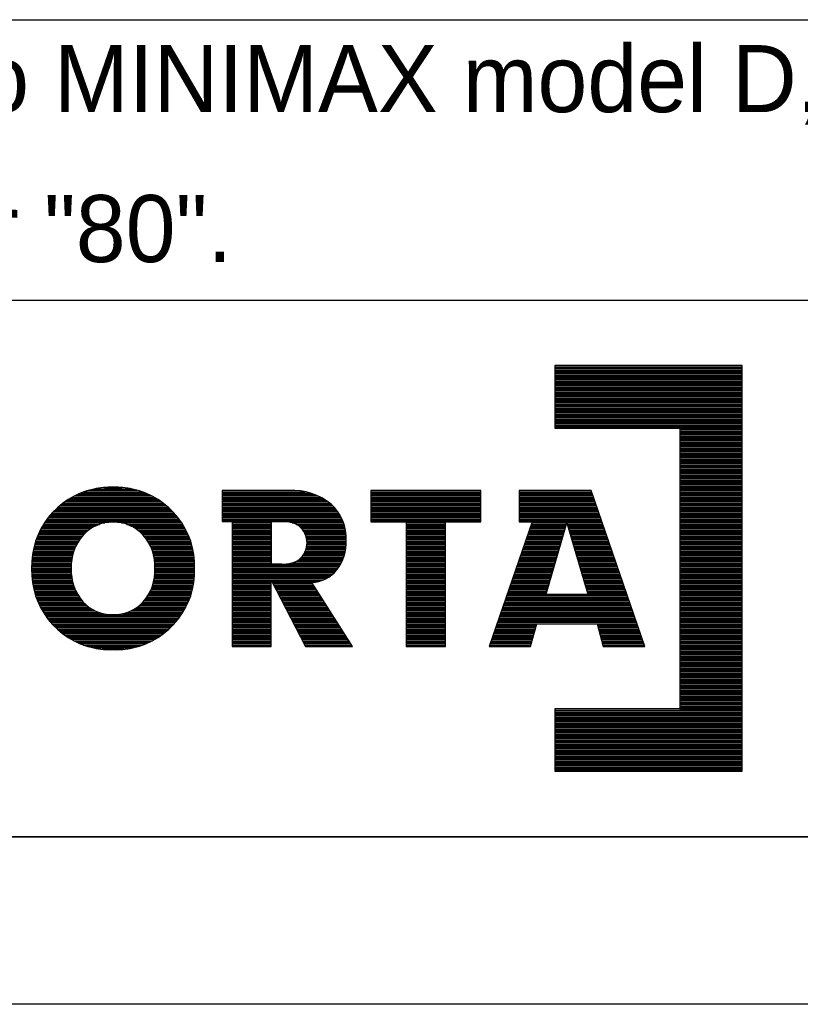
# Model space of a CAD drawing. Header units: millimetres. Extents: x -10980 to 5840, y 5 to 4205.
# Tile 18 of 32: x -20 to 3, y 5 to 34. Entities that reach past the tile are written whole.
import ezdxf

# ---------------------------------------------------------------- set-up
doc = ezdxf.new("R2010")
doc.units = ezdxf.units.MM
doc.layers.add('1', color=250, linetype='Continuous')
doc.layers.add('256', color=250, linetype='Continuous')
doc.styles.add('Montserrat', font='Montserrat')

msp = doc.modelspace()

# ---------------------------------------------------------------- linework, layer by layer
at = {"layer": '1', "linetype": 'Continuous', "lineweight": -3}
for p, q in [((-31, 34.369), (95, 34.369)), ((-31, 26), (5, 26)), ((-31, 26), (95, 26)), ((-4.043, 24.05), (-4.043, 22.189)), ((1.542, 24.05), (-4.043, 24.05)), ((-4.043, 24.05), (-4.043, 22.189)), ((1.542, 24.05), (-4.043, 24.05)), ((-4.043, 24.014), (1.542, 24.014)), ((-4.043, 23.972), (1.542, 23.972)), ((-4.043, 23.929), (1.542, 23.929)), ((-4.043, 23.887), (1.542, 23.887)), ((-4.043, 23.845), (1.542, 23.845)), ((-4.043, 23.802), (1.542, 23.802)), ((1.542, 11.95), (1.542, 24.05)), ((1.542, 11.95), (1.542, 24.05)), ((-4.043, 23.76), (1.542, 23.76)), ((-4.043, 23.718), (1.542, 23.718)), ((-4.043, 23.675), (1.542, 23.675)), ((-4.043, 23.633), (1.542, 23.633)), ((-4.043, 23.591), (1.542, 23.591)), ((-4.043, 23.548), (1.542, 23.548)), ((-4.043, 23.506), (1.542, 23.506)), ((-4.043, 23.464), (1.542, 23.464)), ((-4.043, 23.421), (1.542, 23.421)), ((-4.043, 23.379), (1.542, 23.379)), ((-4.043, 23.337), (1.542, 23.337)), ((-4.043, 23.294), (1.542, 23.294)), ((-4.043, 23.252), (1.542, 23.252)), ((-4.043, 23.21), (1.542, 23.21)), ((-4.043, 23.167), (1.542, 23.167)), ((-4.043, 23.125), (1.542, 23.125)), ((-4.043, 23.083), (1.542, 23.083)), ((-4.043, 23.04), (1.542, 23.04)), ((-4.043, 22.998), (1.542, 22.998)), ((-4.043, 22.956), (1.542, 22.956)), ((-4.043, 22.913), (1.542, 22.913)), ((-4.043, 22.871), (1.542, 22.871)), ((-4.043, 22.829), (1.542, 22.829)), ((-4.043, 22.786), (1.542, 22.786)), ((-4.043, 22.744), (1.542, 22.744)), ((-4.043, 22.702), (1.542, 22.702)), ((-4.043, 22.66), (1.542, 22.66)), ((-4.043, 22.617), (1.542, 22.617)), ((-4.043, 22.575), (1.542, 22.575)), ((-4.043, 22.533), (1.542, 22.533)), ((-4.043, 22.49), (1.542, 22.49)), ((-4.043, 22.448), (1.542, 22.448)), ((-4.043, 22.406), (1.542, 22.406)), ((-4.043, 22.363), (1.542, 22.363)), ((-4.043, 22.321), (1.542, 22.321)), ((-4.043, 22.279), (1.542, 22.279)), ((-4.043, 22.236), (1.542, 22.236)), ((-4.043, 22.194), (1.542, 22.194)), ((-4.043, 22.189), (-0.32, 22.189)), ((-4.043, 22.189), (-0.32, 22.189)), ((-0.32, 22.189), (-0.32, 13.812)), ((-0.32, 22.189), (-0.32, 13.812)), ((-0.32, 22.152), (1.542, 22.152)), ((-0.32, 22.109), (1.542, 22.109)), ((-0.32, 22.067), (1.542, 22.067)), ((-0.32, 22.025), (1.542, 22.025)), ((-0.32, 21.982), (1.542, 21.982)), ((-0.32, 21.94), (1.542, 21.94)), ((-0.32, 21.898), (1.542, 21.898)), ((-0.32, 21.855), (1.542, 21.855)), ((-0.32, 21.813), (1.542, 21.813)), ((-0.32, 21.771), (1.542, 21.771)), ((-0.32, 21.728), (1.542, 21.728)), ((-0.32, 21.686), (1.542, 21.686)), ((-0.32, 21.644), (1.542, 21.644)), ((-0.32, 21.601), (1.542, 21.601)), ((-0.32, 21.559), (1.542, 21.559)), ((-0.32, 21.517), (1.542, 21.517)), ((-0.32, 21.474), (1.542, 21.474)), ((-0.32, 21.432), (1.542, 21.432)), ((-0.32, 21.39), (1.542, 21.39)), ((-0.32, 21.347), (1.542, 21.347)), ((-0.32, 21.305), (1.542, 21.305)), ((-0.32, 21.263), (1.542, 21.263)), ((-0.32, 21.22), (1.542, 21.22)), ((-0.32, 21.178), (1.542, 21.178)), ((-0.32, 21.136), (1.542, 21.136)), ((-0.32, 21.093), (1.542, 21.093)), ((-0.32, 21.051), (1.542, 21.051)), ((-0.32, 21.009), (1.542, 21.009)), ((-0.32, 20.966), (1.542, 20.966)), ((-0.32, 20.924), (1.542, 20.924)), ((-0.32, 20.882), (1.542, 20.882)), ((-0.32, 20.839), (1.542, 20.839)), ((-0.32, 20.797), (1.542, 20.797)), ((-0.32, 20.755), (1.542, 20.755)), ((-0.32, 20.712), (1.542, 20.712)), ((-0.32, 20.67), (1.542, 20.67)), ((-0.32, 20.628), (1.542, 20.628)), ((-0.32, 20.585), (1.542, 20.585)), ((-18.075, 20.289), (-16.351, 20.289)), ((-17.942, 20.331), (-16.483, 20.331)), ((-17.77, 20.374), (-16.655, 20.374)), ((-17.469, 20.416), (-16.956, 20.416)), ((-13.967, 20.326), (-13.967, 19.396)), ((-11.963, 20.326), (-13.967, 20.326)), ((-11.963, 20.326), (-13.967, 20.326)), ((-13.967, 20.326), (-13.967, 19.396)), ((-13.967, 20.289), (-11.484, 20.289)), ((-6.256, 20.326), (-9.533, 20.326)), ((-6.256, 20.326), (-9.533, 20.326)), ((-9.533, 20.326), (-9.533, 19.395)), ((-9.533, 20.326), (-9.533, 19.395)), ((-9.533, 20.289), (-6.256, 20.289)), ((-6.256, 19.395), (-6.256, 20.326)), ((-6.256, 19.395), (-6.256, 20.326)), ((-5.108, 20.326), (-5.108, 19.395)), ((-2.96, 20.326), (-5.108, 20.326)), ((-2.96, 20.326), (-5.108, 20.326)), ((-5.108, 20.326), (-5.108, 19.395)), ((-5.108, 20.289), (-2.948, 20.289)), ((-1.364, 15.672), (-2.96, 20.326)), ((-1.364, 15.672), (-2.96, 20.326)), ((-0.32, 20.543), (1.542, 20.543)), ((-0.32, 20.501), (1.542, 20.501)), ((-0.32, 20.458), (1.542, 20.458)), ((-0.32, 20.416), (1.542, 20.416)), ((-0.32, 20.374), (1.542, 20.374)), ((-0.32, 20.331), (1.542, 20.331)), ((-0.32, 20.289), (1.542, 20.289)), ((-18.649, 19.993), (-15.777, 19.993)), ((-18.587, 20.035), (-15.839, 20.035)), ((-18.52, 20.077), (-15.905, 20.077)), ((-18.448, 20.12), (-15.978, 20.12)), ((-18.369, 20.162), (-16.056, 20.162)), ((-18.283, 20.204), (-16.143, 20.204)), ((-18.186, 20.247), (-16.24, 20.247)), ((-13.967, 20.247), (-11.322, 20.247)), ((-13.967, 20.204), (-11.202, 20.204)), ((-13.967, 20.162), (-11.102, 20.162)), ((-13.967, 20.12), (-11.017, 20.12)), ((-13.967, 20.077), (-10.941, 20.077)), ((-13.967, 20.035), (-10.872, 20.035)), ((-13.967, 19.993), (-10.81, 19.993)), ((-9.533, 20.247), (-6.256, 20.247)), ((-9.533, 20.204), (-6.256, 20.204)), ((-9.533, 20.162), (-6.256, 20.162)), ((-9.533, 20.12), (-6.256, 20.12)), ((-9.533, 20.077), (-6.256, 20.077)), ((-9.533, 20.035), (-6.256, 20.035)), ((-9.533, 19.993), (-6.256, 19.993)), ((-5.108, 20.247), (-2.933, 20.247)), ((-5.108, 20.204), (-2.919, 20.204)), ((-5.108, 20.162), (-2.904, 20.162)), ((-5.108, 20.12), (-2.889, 20.12)), ((-5.108, 20.077), (-2.875, 20.077)), ((-5.108, 20.035), (-2.86, 20.035)), ((-5.108, 19.993), (-2.846, 19.993)), ((-0.32, 20.247), (1.542, 20.247)), ((-0.32, 20.204), (1.542, 20.204)), ((-0.32, 20.162), (1.542, 20.162)), ((-0.32, 20.12), (1.542, 20.12)), ((-0.32, 20.077), (1.542, 20.077)), ((-0.32, 20.035), (1.542, 20.035)), ((-0.32, 19.993), (1.542, 19.993)), ((-18.993, 19.696), (-15.433, 19.696)), ((-18.951, 19.739), (-15.474, 19.739)), ((-18.908, 19.781), (-15.518, 19.781)), ((-18.861, 19.823), (-15.564, 19.823)), ((-18.813, 19.866), (-15.613, 19.866)), ((-18.761, 19.908), (-15.664, 19.908)), ((-18.707, 19.95), (-15.719, 19.95)), ((-13.967, 19.95), (-10.753, 19.95)), ((-13.967, 19.908), (-10.702, 19.908)), ((-13.967, 19.866), (-10.659, 19.866)), ((-13.967, 19.823), (-10.619, 19.823)), ((-13.967, 19.781), (-10.582, 19.781)), ((-13.967, 19.739), (-10.548, 19.739)), ((-13.967, 19.696), (-10.517, 19.696)), ((-9.533, 19.95), (-6.256, 19.95)), ((-9.533, 19.908), (-6.256, 19.908)), ((-9.533, 19.866), (-6.256, 19.866)), ((-9.533, 19.823), (-6.256, 19.823)), ((-9.533, 19.781), (-6.256, 19.781)), ((-9.533, 19.739), (-6.256, 19.739)), ((-9.533, 19.696), (-6.256, 19.696)), ((-5.108, 19.95), (-2.831, 19.95)), ((-5.108, 19.908), (-2.817, 19.908)), ((-5.108, 19.866), (-2.802, 19.866)), ((-5.108, 19.823), (-2.788, 19.823)), ((-5.108, 19.781), (-2.773, 19.781)), ((-5.108, 19.739), (-2.759, 19.739)), ((-5.108, 19.696), (-2.744, 19.696)), ((-0.32, 19.95), (1.542, 19.95)), ((-0.32, 19.908), (1.542, 19.908)), ((-0.32, 19.866), (1.542, 19.866)), ((-0.32, 19.823), (1.542, 19.823)), ((-0.32, 19.781), (1.542, 19.781)), ((-0.32, 19.739), (1.542, 19.739)), ((-0.32, 19.696), (1.542, 19.696)), ((-19.233, 19.4), (-15.192, 19.4)), ((-19.203, 19.442), (-15.222, 19.442)), ((-19.172, 19.485), (-15.253, 19.485)), ((-19.14, 19.527), (-15.286, 19.527)), ((-19.106, 19.569), (-15.32, 19.569)), ((-19.07, 19.612), (-15.356, 19.612)), ((-19.032, 19.654), (-15.393, 19.654)), ((-13.967, 19.654), (-10.488, 19.654)), ((-13.967, 19.612), (-10.462, 19.612)), ((-13.967, 19.569), (-10.437, 19.569)), ((-13.967, 19.527), (-10.415, 19.527)), ((-13.967, 19.485), (-10.394, 19.485)), ((-13.967, 19.442), (-10.375, 19.442)), ((-13.967, 19.4), (-10.357, 19.4)), ((-13.967, 19.396), (-13.668, 19.396)), ((-13.967, 19.396), (-13.668, 19.396)), ((-13.668, 19.396), (-13.668, 15.672)), ((-13.668, 19.396), (-13.668, 15.672)), ((-12.499, 18.133), (-12.499, 19.396)), ((-12.499, 19.396), (-12.499, 18.133)), ((-12.499, 19.396), (-12.181, 19.396)), ((-12.181, 19.396), (-12.499, 19.396)), ((-9.533, 19.654), (-6.256, 19.654)), ((-9.533, 19.612), (-6.256, 19.612)), ((-9.533, 19.569), (-6.256, 19.569)), ((-9.533, 19.527), (-6.256, 19.527)), ((-9.533, 19.485), (-6.256, 19.485)), ((-9.533, 19.442), (-6.256, 19.442)), ((-9.533, 19.4), (-6.256, 19.4)), ((-9.533, 19.395), (-8.475, 19.395)), ((-9.533, 19.395), (-8.475, 19.395)), ((-8.475, 19.395), (-8.475, 15.672)), ((-8.475, 19.395), (-8.475, 15.672)), ((-7.307, 15.672), (-7.307, 19.395)), ((-7.307, 19.395), (-6.256, 19.395)), ((-7.307, 19.395), (-6.256, 19.395)), ((-7.307, 15.672), (-7.307, 19.395)), ((-4.722, 19.395), (-5.999, 15.672)), ((-4.722, 19.395), (-5.999, 15.672)), ((-5.108, 19.654), (-2.73, 19.654)), ((-5.108, 19.612), (-2.715, 19.612)), ((-5.108, 19.569), (-2.701, 19.569)), ((-5.108, 19.527), (-2.686, 19.527)), ((-5.108, 19.485), (-2.672, 19.485)), ((-5.108, 19.442), (-2.657, 19.442)), ((-5.108, 19.4), (-2.643, 19.4)), ((-5.108, 19.395), (-4.722, 19.395)), ((-5.108, 19.395), (-4.722, 19.395)), ((-0.32, 19.654), (1.542, 19.654)), ((-0.32, 19.612), (1.542, 19.612)), ((-0.32, 19.569), (1.542, 19.569)), ((-0.32, 19.527), (1.542, 19.527)), ((-0.32, 19.485), (1.542, 19.485)), ((-0.32, 19.442), (1.542, 19.442)), ((-0.32, 19.4), (1.542, 19.4)), ((-19.406, 19.104), (-17.996, 19.104)), ((-19.384, 19.146), (-17.942, 19.146)), ((-19.362, 19.188), (-17.882, 19.188)), ((-19.339, 19.231), (-17.811, 19.231)), ((-19.314, 19.273), (-17.727, 19.273)), ((-19.288, 19.315), (-17.62, 19.315)), ((-19.261, 19.358), (-17.457, 19.358)), ((-16.968, 19.358), (-15.164, 19.358)), ((-16.804, 19.315), (-15.137, 19.315)), ((-16.697, 19.273), (-15.111, 19.273)), ((-16.613, 19.231), (-15.087, 19.231)), ((-16.543, 19.188), (-15.063, 19.188)), ((-16.482, 19.146), (-15.041, 19.146)), ((-16.429, 19.104), (-15.02, 19.104)), ((-13.668, 19.358), (-12.499, 19.358)), ((-13.668, 19.315), (-12.499, 19.315)), ((-13.668, 19.273), (-12.499, 19.273)), ((-13.668, 19.231), (-12.499, 19.231)), ((-13.668, 19.188), (-12.499, 19.188)), ((-13.668, 19.146), (-12.499, 19.146)), ((-13.668, 19.104), (-12.499, 19.104)), ((-11.871, 19.358), (-10.341, 19.358)), ((-11.76, 19.315), (-10.327, 19.315)), ((-11.679, 19.273), (-10.314, 19.273)), ((-11.628, 19.231), (-10.303, 19.231)), ((-11.589, 19.188), (-10.293, 19.188)), ((-11.556, 19.146), (-10.284, 19.146)), ((-11.528, 19.104), (-10.277, 19.104)), ((-8.475, 19.358), (-7.307, 19.358)), ((-8.475, 19.315), (-7.307, 19.315)), ((-8.475, 19.273), (-7.307, 19.273)), ((-8.475, 19.231), (-7.307, 19.231)), ((-8.475, 19.188), (-7.307, 19.188)), ((-8.475, 19.146), (-7.307, 19.146)), ((-8.475, 19.104), (-7.307, 19.104)), ((-4.822, 19.104), (-3.765, 19.104)), ((-4.808, 19.146), (-3.752, 19.146)), ((-4.793, 19.188), (-3.74, 19.188)), ((-4.779, 19.231), (-3.728, 19.231)), ((-4.764, 19.273), (-3.715, 19.273)), ((-4.75, 19.315), (-3.703, 19.315)), ((-4.735, 19.358), (-3.691, 19.358)), ((-3.684, 19.382), (-4.312, 17.226)), ((-4.312, 17.226), (-3.684, 19.382)), ((-3.684, 19.382), (-3.057, 17.226)), ((-3.057, 17.226), (-3.684, 19.382)), ((-3.677, 19.358), (-2.628, 19.358)), ((-3.664, 19.315), (-2.614, 19.315)), ((-3.652, 19.273), (-2.599, 19.273)), ((-3.64, 19.231), (-2.585, 19.231)), ((-3.627, 19.188), (-2.57, 19.188)), ((-3.615, 19.146), (-2.556, 19.146)), ((-3.603, 19.104), (-2.541, 19.104)), ((-0.32, 19.358), (1.542, 19.358)), ((-0.32, 19.315), (1.542, 19.315)), ((-0.32, 19.273), (1.542, 19.273)), ((-0.32, 19.231), (1.542, 19.231)), ((-0.32, 19.188), (1.542, 19.188)), ((-0.32, 19.146), (1.542, 19.146)), ((-0.32, 19.104), (1.542, 19.104)), ((-19.526, 18.807), (-18.248, 18.807)), ((-19.512, 18.85), (-18.221, 18.85)), ((-19.497, 18.892), (-18.191, 18.892)), ((-19.48, 18.934), (-18.159, 18.934)), ((-19.463, 18.977), (-18.124, 18.977)), ((-19.445, 19.019), (-18.086, 19.019)), ((-19.426, 19.061), (-18.043, 19.061)), ((-16.381, 19.061), (-15, 19.061)), ((-16.338, 19.019), (-14.98, 19.019)), ((-16.3, 18.977), (-14.962, 18.977)), ((-16.265, 18.934), (-14.945, 18.934)), ((-16.233, 18.892), (-14.929, 18.892)), ((-16.203, 18.85), (-14.914, 18.85)), ((-16.176, 18.807), (-14.899, 18.807)), ((-13.668, 19.061), (-12.499, 19.061)), ((-13.668, 19.019), (-12.499, 19.019)), ((-13.668, 18.977), (-12.499, 18.977)), ((-13.668, 18.934), (-12.499, 18.934)), ((-13.668, 18.892), (-12.499, 18.892)), ((-13.668, 18.85), (-12.499, 18.85)), ((-13.668, 18.807), (-12.499, 18.807)), ((-11.504, 19.061), (-10.271, 19.061)), ((-11.484, 19.019), (-10.267, 19.019)), ((-11.468, 18.977), (-10.263, 18.977)), ((-11.455, 18.934), (-10.261, 18.934)), ((-11.445, 18.892), (-10.261, 18.892)), ((-11.438, 18.85), (-10.261, 18.85)), ((-11.434, 18.807), (-10.261, 18.807)), ((-8.475, 19.061), (-7.307, 19.061)), ((-8.475, 19.019), (-7.307, 19.019)), ((-8.475, 18.977), (-7.307, 18.977)), ((-8.475, 18.934), (-7.307, 18.934)), ((-8.475, 18.892), (-7.307, 18.892)), ((-8.475, 18.85), (-7.307, 18.85)), ((-8.475, 18.807), (-7.307, 18.807)), ((-4.924, 18.807), (-3.851, 18.807)), ((-4.909, 18.85), (-3.839, 18.85)), ((-4.895, 18.892), (-3.826, 18.892)), ((-4.88, 18.934), (-3.814, 18.934)), ((-4.866, 18.977), (-3.802, 18.977)), ((-4.851, 19.019), (-3.789, 19.019)), ((-4.837, 19.061), (-3.777, 19.061)), ((-3.59, 19.061), (-2.527, 19.061)), ((-3.578, 19.019), (-2.512, 19.019)), ((-3.566, 18.977), (-2.497, 18.977)), ((-3.554, 18.934), (-2.483, 18.934)), ((-3.541, 18.892), (-2.468, 18.892)), ((-3.529, 18.85), (-2.454, 18.85)), ((-3.517, 18.807), (-2.439, 18.807)), ((-0.32, 19.061), (1.542, 19.061)), ((-0.32, 19.019), (1.542, 19.019)), ((-0.32, 18.977), (1.542, 18.977)), ((-0.32, 18.934), (1.542, 18.934)), ((-0.32, 18.892), (1.542, 18.892)), ((-0.32, 18.85), (1.542, 18.85)), ((-0.32, 18.807), (1.542, 18.807)), ((-19.603, 18.511), (-18.388, 18.511)), ((-19.594, 18.553), (-18.373, 18.553)), ((-19.585, 18.596), (-18.356, 18.596)), ((-19.575, 18.638), (-18.338, 18.638)), ((-19.564, 18.68), (-18.318, 18.68)), ((-19.552, 18.723), (-18.297, 18.723)), ((-19.54, 18.765), (-18.273, 18.765)), ((-16.15, 18.765), (-14.886, 18.765)), ((-16.127, 18.723), (-14.873, 18.723)), ((-16.106, 18.68), (-14.861, 18.68)), ((-16.086, 18.638), (-14.85, 18.638)), ((-16.068, 18.596), (-14.84, 18.596)), ((-16.052, 18.553), (-14.831, 18.553)), ((-16.037, 18.511), (-14.823, 18.511)), ((-13.668, 18.765), (-12.499, 18.765)), ((-13.668, 18.723), (-12.499, 18.723)), ((-13.668, 18.68), (-12.499, 18.68)), ((-13.668, 18.638), (-12.499, 18.638)), ((-13.668, 18.596), (-12.499, 18.596)), ((-13.668, 18.553), (-12.499, 18.553)), ((-13.668, 18.511), (-12.499, 18.511)), ((-11.484, 18.511), (-10.288, 18.511)), ((-11.468, 18.553), (-10.28, 18.553)), ((-11.455, 18.596), (-10.273, 18.596)), ((-11.445, 18.638), (-10.268, 18.638)), ((-11.438, 18.68), (-10.264, 18.68)), ((-11.434, 18.723), (-10.262, 18.723)), ((-11.433, 18.765), (-10.261, 18.765)), ((-8.475, 18.765), (-7.307, 18.765)), ((-8.475, 18.723), (-7.307, 18.723)), ((-8.475, 18.68), (-7.307, 18.68)), ((-8.475, 18.638), (-7.307, 18.638)), ((-8.475, 18.596), (-7.307, 18.596)), ((-8.475, 18.553), (-7.307, 18.553)), ((-8.475, 18.511), (-7.307, 18.511)), ((-5.026, 18.511), (-3.937, 18.511)), ((-5.011, 18.553), (-3.925, 18.553)), ((-4.996, 18.596), (-3.913, 18.596)), ((-4.982, 18.638), (-3.9, 18.638)), ((-4.967, 18.68), (-3.888, 18.68)), ((-4.953, 18.723), (-3.876, 18.723)), ((-4.938, 18.765), (-3.863, 18.765)), ((-3.504, 18.765), (-2.425, 18.765)), ((-3.492, 18.723), (-2.41, 18.723)), ((-3.48, 18.68), (-2.396, 18.68)), ((-3.467, 18.638), (-2.381, 18.638)), ((-3.455, 18.596), (-2.367, 18.596)), ((-3.443, 18.553), (-2.352, 18.553)), ((-3.431, 18.511), (-2.338, 18.511)), ((-0.32, 18.765), (1.542, 18.765)), ((-0.32, 18.723), (1.542, 18.723)), ((-0.32, 18.68), (1.542, 18.68)), ((-0.32, 18.638), (1.542, 18.638)), ((-0.32, 18.596), (1.542, 18.596)), ((-0.32, 18.553), (1.542, 18.553)), ((-0.32, 18.511), (1.542, 18.511)), ((-19.64, 18.215), (-18.454, 18.215)), ((-19.637, 18.257), (-18.448, 18.257)), ((-19.633, 18.3), (-18.441, 18.3)), ((-19.629, 18.342), (-18.433, 18.342)), ((-19.623, 18.384), (-18.424, 18.384)), ((-19.617, 18.427), (-18.413, 18.427)), ((-19.61, 18.469), (-18.401, 18.469)), ((-16.024, 18.469), (-14.815, 18.469)), ((-16.012, 18.427), (-14.808, 18.427)), ((-16.002, 18.384), (-14.802, 18.384)), ((-15.993, 18.342), (-14.797, 18.342)), ((-15.985, 18.3), (-14.792, 18.3)), ((-15.979, 18.257), (-14.789, 18.257)), ((-15.974, 18.215), (-14.786, 18.215)), ((-13.668, 18.469), (-12.499, 18.469)), ((-13.668, 18.427), (-12.499, 18.427)), ((-13.668, 18.384), (-12.499, 18.384)), ((-13.668, 18.342), (-12.499, 18.342)), ((-13.668, 18.3), (-12.499, 18.3)), ((-13.668, 18.257), (-12.499, 18.257)), ((-13.668, 18.215), (-12.499, 18.215)), ((-11.757, 18.215), (-10.386, 18.215)), ((-11.677, 18.257), (-10.367, 18.257)), ((-11.627, 18.3), (-10.35, 18.3)), ((-11.587, 18.342), (-10.334, 18.342)), ((-11.555, 18.384), (-10.32, 18.384)), ((-11.527, 18.427), (-10.308, 18.427)), ((-11.503, 18.469), (-10.297, 18.469)), ((-8.475, 18.469), (-7.307, 18.469)), ((-8.475, 18.427), (-7.307, 18.427)), ((-8.475, 18.384), (-7.307, 18.384)), ((-8.475, 18.342), (-7.307, 18.342)), ((-8.475, 18.3), (-7.307, 18.3)), ((-8.475, 18.257), (-7.307, 18.257)), ((-8.475, 18.215), (-7.307, 18.215)), ((-5.127, 18.215), (-4.024, 18.215)), ((-5.113, 18.257), (-4.011, 18.257)), ((-5.098, 18.3), (-3.999, 18.3)), ((-5.084, 18.342), (-3.987, 18.342)), ((-5.069, 18.384), (-3.974, 18.384)), ((-5.055, 18.427), (-3.962, 18.427)), ((-5.04, 18.469), (-3.95, 18.469)), ((-3.418, 18.469), (-2.323, 18.469)), ((-3.406, 18.427), (-2.309, 18.427)), ((-3.394, 18.384), (-2.294, 18.384)), ((-3.381, 18.342), (-2.28, 18.342)), ((-3.369, 18.3), (-2.265, 18.3)), ((-3.357, 18.257), (-2.251, 18.257)), ((-3.345, 18.215), (-2.236, 18.215)), ((-0.32, 18.469), (1.542, 18.469)), ((-0.32, 18.427), (1.542, 18.427)), ((-0.32, 18.384), (1.542, 18.384)), ((-0.32, 18.342), (1.542, 18.342)), ((-0.32, 18.3), (1.542, 18.3)), ((-0.32, 18.257), (1.542, 18.257)), ((-0.32, 18.215), (1.542, 18.215)), ((-19.644, 18.088), (-18.462, 18.088)), ((-19.644, 18.046), (-18.462, 18.046)), ((-19.644, 17.961), (-18.462, 17.961)), ((-19.644, 17.919), (-18.462, 17.919)), ((-19.643, 18.13), (-18.46, 18.13)), ((-19.643, 18.003), (-18.461, 18.003)), ((-19.642, 18.173), (-18.458, 18.173)), ((-15.971, 18.173), (-14.783, 18.173)), ((-15.969, 18.003), (-14.782, 18.003)), ((-15.968, 18.13), (-14.782, 18.13)), ((-15.968, 18.046), (-14.781, 18.046)), ((-15.968, 17.961), (-14.782, 17.961)), ((-15.967, 18.088), (-14.781, 18.088)), ((-15.967, 17.919), (-14.781, 17.919)), ((-13.668, 18.173), (-12.499, 18.173)), ((-13.668, 18.13), (-10.43, 18.13)), ((-13.668, 18.088), (-10.454, 18.088)), ((-13.668, 18.046), (-10.481, 18.046)), ((-13.668, 18.003), (-10.511, 18.003)), ((-13.668, 17.961), (-10.543, 17.961)), ((-13.668, 17.919), (-10.579, 17.919)), ((-12.499, 18.133), (-12.181, 18.133)), ((-12.181, 18.133), (-12.499, 18.133)), ((-11.867, 18.173), (-10.407, 18.173)), ((-8.475, 18.173), (-7.307, 18.173)), ((-8.475, 18.13), (-7.307, 18.13)), ((-8.475, 18.088), (-7.307, 18.088)), ((-8.475, 18.046), (-7.307, 18.046)), ((-8.475, 18.003), (-7.307, 18.003)), ((-8.475, 17.961), (-7.307, 17.961)), ((-8.475, 17.919), (-7.307, 17.919)), ((-5.229, 17.919), (-4.11, 17.919)), ((-5.214, 17.961), (-4.098, 17.961)), ((-5.2, 18.003), (-4.086, 18.003)), ((-5.185, 18.046), (-4.073, 18.046)), ((-5.171, 18.088), (-4.061, 18.088)), ((-5.156, 18.13), (-4.049, 18.13)), ((-5.142, 18.173), (-4.036, 18.173)), ((-3.332, 18.173), (-2.222, 18.173)), ((-3.32, 18.13), (-2.207, 18.13)), ((-3.308, 18.088), (-2.193, 18.088)), ((-3.295, 18.046), (-2.178, 18.046)), ((-3.283, 18.003), (-2.164, 18.003)), ((-3.271, 17.961), (-2.149, 17.961)), ((-3.258, 17.919), (-2.135, 17.919)), ((-0.32, 18.173), (1.542, 18.173)), ((-0.32, 18.13), (1.542, 18.13)), ((-0.32, 18.088), (1.542, 18.088)), ((-0.32, 18.046), (1.542, 18.046)), ((-0.32, 18.003), (1.542, 18.003)), ((-0.32, 17.961), (1.542, 17.961)), ((-0.32, 17.919), (1.542, 17.919)), ((-19.644, 17.876), (-18.461, 17.876)), ((-19.642, 17.834), (-18.458, 17.834)), ((-19.64, 17.792), (-18.454, 17.792)), ((-19.637, 17.749), (-18.449, 17.749)), ((-19.634, 17.707), (-18.443, 17.707)), ((-19.629, 17.665), (-18.435, 17.665)), ((-19.624, 17.622), (-18.426, 17.622)), ((-16, 17.622), (-14.801, 17.622)), ((-15.992, 17.665), (-14.796, 17.665)), ((-15.984, 17.707), (-14.792, 17.707)), ((-15.978, 17.749), (-14.788, 17.749)), ((-15.974, 17.792), (-14.785, 17.792)), ((-15.97, 17.834), (-14.783, 17.834)), ((-15.968, 17.876), (-14.782, 17.876)), ((-13.668, 17.876), (-10.62, 17.876)), ((-13.668, 17.834), (-10.666, 17.834)), ((-13.668, 17.792), (-10.717, 17.792)), ((-13.668, 17.749), (-10.777, 17.749)), ((-13.668, 17.707), (-10.847, 17.707)), ((-13.668, 17.665), (-10.933, 17.665)), ((-13.668, 17.622), (-12.499, 17.622)), ((-12.499, 15.672), (-12.499, 17.653)), ((-12.499, 15.672), (-12.499, 17.653)), ((-12.499, 17.653), (-11.48, 15.672)), ((-12.499, 17.653), (-11.48, 15.672)), ((-12.483, 17.622), (-11.049, 17.622)), ((-8.475, 17.876), (-7.307, 17.876)), ((-8.475, 17.834), (-7.307, 17.834)), ((-8.475, 17.792), (-7.307, 17.792)), ((-8.475, 17.749), (-7.307, 17.749)), ((-8.475, 17.707), (-7.307, 17.707)), ((-8.475, 17.665), (-7.307, 17.665)), ((-8.475, 17.622), (-7.307, 17.622)), ((-5.33, 17.622), (-4.197, 17.622)), ((-5.316, 17.665), (-4.184, 17.665)), ((-5.301, 17.707), (-4.172, 17.707)), ((-5.287, 17.749), (-4.16, 17.749)), ((-5.272, 17.792), (-4.147, 17.792)), ((-5.258, 17.834), (-4.135, 17.834)), ((-5.243, 17.876), (-4.123, 17.876)), ((-3.246, 17.876), (-2.12, 17.876)), ((-3.234, 17.834), (-2.105, 17.834)), ((-3.222, 17.792), (-2.091, 17.792)), ((-3.209, 17.749), (-2.076, 17.749)), ((-3.197, 17.707), (-2.062, 17.707)), ((-3.185, 17.665), (-2.047, 17.665)), ((-3.172, 17.622), (-2.033, 17.622)), ((-0.32, 17.876), (1.542, 17.876)), ((-0.32, 17.834), (1.542, 17.834)), ((-0.32, 17.792), (1.542, 17.792)), ((-0.32, 17.749), (1.542, 17.749)), ((-0.32, 17.707), (1.542, 17.707)), ((-0.32, 17.665), (1.542, 17.665)), ((-0.32, 17.622), (1.542, 17.622)), ((-19.618, 17.58), (-18.415, 17.58)), ((-19.611, 17.538), (-18.403, 17.538)), ((-19.604, 17.495), (-18.39, 17.495)), ((-19.596, 17.453), (-18.375, 17.453)), ((-19.586, 17.411), (-18.359, 17.411)), ((-19.576, 17.368), (-18.341, 17.368)), ((-16.083, 17.368), (-14.849, 17.368)), ((-16.066, 17.411), (-14.839, 17.411)), ((-16.05, 17.453), (-14.83, 17.453)), ((-16.035, 17.495), (-14.821, 17.495)), ((-16.022, 17.538), (-14.814, 17.538)), ((-16.01, 17.58), (-14.807, 17.58)), ((-13.668, 17.58), (-12.499, 17.58)), ((-13.668, 17.538), (-12.499, 17.538)), ((-13.668, 17.495), (-12.499, 17.495)), ((-13.668, 17.453), (-12.499, 17.453)), ((-13.668, 17.411), (-12.499, 17.411)), ((-13.668, 17.368), (-12.499, 17.368)), ((-12.461, 17.58), (-11.291, 17.58)), ((-12.439, 17.538), (-11.265, 17.538)), ((-12.418, 17.495), (-11.238, 17.495)), ((-12.396, 17.453), (-11.211, 17.453)), ((-12.374, 17.411), (-11.184, 17.411)), ((-12.352, 17.368), (-11.157, 17.368)), ((-10.074, 15.672), (-11.292, 17.58)), ((-10.074, 15.672), (-11.292, 17.58)), ((-8.475, 17.58), (-7.307, 17.58)), ((-8.475, 17.538), (-7.307, 17.538)), ((-8.475, 17.495), (-7.307, 17.495)), ((-8.475, 17.453), (-7.307, 17.453)), ((-8.475, 17.411), (-7.307, 17.411)), ((-8.475, 17.368), (-7.307, 17.368)), ((-5.418, 17.368), (-4.271, 17.368)), ((-5.403, 17.411), (-4.258, 17.411)), ((-5.389, 17.453), (-4.246, 17.453)), ((-5.374, 17.495), (-4.234, 17.495)), ((-5.36, 17.538), (-4.221, 17.538)), ((-5.345, 17.58), (-4.209, 17.58)), ((-3.16, 17.58), (-2.018, 17.58)), ((-3.148, 17.538), (-2.004, 17.538)), ((-3.135, 17.495), (-1.989, 17.495)), ((-3.123, 17.453), (-1.975, 17.453)), ((-3.111, 17.411), (-1.96, 17.411)), ((-3.099, 17.368), (-1.946, 17.368)), ((-0.32, 17.58), (1.542, 17.58)), ((-0.32, 17.538), (1.542, 17.538)), ((-0.32, 17.495), (1.542, 17.495)), ((-0.32, 17.453), (1.542, 17.453)), ((-0.32, 17.411), (1.542, 17.411)), ((-0.32, 17.368), (1.542, 17.368)), ((-19.566, 17.326), (-18.321, 17.326)), ((-19.554, 17.284), (-18.3, 17.284)), ((-19.542, 17.241), (-18.277, 17.241)), ((-19.528, 17.199), (-18.252, 17.199)), ((-19.514, 17.157), (-18.225, 17.157)), ((-19.499, 17.114), (-18.196, 17.114)), ((-19.483, 17.072), (-18.164, 17.072)), ((-16.26, 17.072), (-14.943, 17.072)), ((-16.228, 17.114), (-14.927, 17.114)), ((-16.199, 17.157), (-14.911, 17.157)), ((-16.172, 17.199), (-14.897, 17.199)), ((-16.147, 17.241), (-14.884, 17.241)), ((-16.124, 17.284), (-14.871, 17.284)), ((-16.103, 17.326), (-14.86, 17.326)), ((-13.668, 17.326), (-12.499, 17.326)), ((-13.668, 17.284), (-12.499, 17.284)), ((-13.668, 17.241), (-12.499, 17.241)), ((-13.668, 17.199), (-12.499, 17.199)), ((-13.668, 17.157), (-12.499, 17.157)), ((-13.668, 17.114), (-12.499, 17.114)), ((-13.668, 17.072), (-12.499, 17.072)), ((-12.33, 17.326), (-11.13, 17.326)), ((-12.309, 17.284), (-11.103, 17.284)), ((-12.287, 17.241), (-11.076, 17.241)), ((-12.265, 17.199), (-11.049, 17.199)), ((-12.243, 17.157), (-11.022, 17.157)), ((-12.222, 17.114), (-10.995, 17.114)), ((-12.2, 17.072), (-10.968, 17.072)), ((-8.475, 17.326), (-7.307, 17.326)), ((-8.475, 17.284), (-7.307, 17.284)), ((-8.475, 17.241), (-7.307, 17.241)), ((-8.475, 17.199), (-7.307, 17.199)), ((-8.475, 17.157), (-7.307, 17.157)), ((-8.475, 17.114), (-7.307, 17.114)), ((-8.475, 17.072), (-7.307, 17.072)), ((-5.519, 17.072), (-1.844, 17.072)), ((-5.505, 17.114), (-1.859, 17.114)), ((-5.49, 17.157), (-1.873, 17.157)), ((-5.476, 17.199), (-1.888, 17.199)), ((-5.461, 17.241), (-4.308, 17.241)), ((-5.447, 17.284), (-4.295, 17.284)), ((-5.432, 17.326), (-4.283, 17.326)), ((-4.312, 17.226), (-3.057, 17.226)), ((-3.057, 17.226), (-4.312, 17.226)), ((-3.086, 17.326), (-1.931, 17.326)), ((-3.074, 17.284), (-1.917, 17.284)), ((-3.062, 17.241), (-1.902, 17.241)), ((-0.32, 17.326), (1.542, 17.326)), ((-0.32, 17.284), (1.542, 17.284)), ((-0.32, 17.241), (1.542, 17.241)), ((-0.32, 17.199), (1.542, 17.199)), ((-0.32, 17.157), (1.542, 17.157)), ((-0.32, 17.114), (1.542, 17.114)), ((-0.32, 17.072), (1.542, 17.072)), ((-19.466, 17.03), (-18.13, 17.03)), ((-19.448, 16.987), (-18.092, 16.987)), ((-19.429, 16.945), (-18.05, 16.945)), ((-19.409, 16.903), (-18.003, 16.903)), ((-19.388, 16.86), (-17.951, 16.86)), ((-19.365, 16.818), (-17.891, 16.818)), ((-19.342, 16.776), (-17.822, 16.776)), ((-16.603, 16.776), (-15.083, 16.776)), ((-16.534, 16.818), (-15.06, 16.818)), ((-16.474, 16.86), (-15.038, 16.86)), ((-16.422, 16.903), (-15.017, 16.903)), ((-16.375, 16.945), (-14.997, 16.945)), ((-16.333, 16.987), (-14.978, 16.987)), ((-16.295, 17.03), (-14.96, 17.03)), ((-13.668, 17.03), (-12.499, 17.03)), ((-13.668, 16.987), (-12.499, 16.987)), ((-13.668, 16.945), (-12.499, 16.945)), ((-13.668, 16.903), (-12.499, 16.903)), ((-13.668, 16.86), (-12.499, 16.86)), ((-13.668, 16.818), (-12.499, 16.818)), ((-13.668, 16.776), (-12.499, 16.776)), ((-12.178, 17.03), (-10.941, 17.03)), ((-12.156, 16.987), (-10.914, 16.987)), ((-12.135, 16.945), (-10.887, 16.945)), ((-12.113, 16.903), (-10.86, 16.903)), ((-12.091, 16.86), (-10.833, 16.86)), ((-12.069, 16.818), (-10.806, 16.818)), ((-12.047, 16.776), (-10.779, 16.776)), ((-8.475, 17.03), (-7.307, 17.03)), ((-8.475, 16.987), (-7.307, 16.987)), ((-8.475, 16.945), (-7.307, 16.945)), ((-8.475, 16.903), (-7.307, 16.903)), ((-8.475, 16.86), (-7.307, 16.86)), ((-8.475, 16.818), (-7.307, 16.818)), ((-8.475, 16.776), (-7.307, 16.776)), ((-5.621, 16.776), (-1.742, 16.776)), ((-5.606, 16.818), (-1.757, 16.818)), ((-5.592, 16.86), (-1.772, 16.86)), ((-5.577, 16.903), (-1.786, 16.903)), ((-5.563, 16.945), (-1.801, 16.945)), ((-5.548, 16.987), (-1.815, 16.987)), ((-5.534, 17.03), (-1.83, 17.03)), ((-0.32, 17.03), (1.542, 17.03)), ((-0.32, 16.987), (1.542, 16.987)), ((-0.32, 16.945), (1.542, 16.945)), ((-0.32, 16.903), (1.542, 16.903)), ((-0.32, 16.86), (1.542, 16.86)), ((-0.32, 16.818), (1.542, 16.818)), ((-0.32, 16.776), (1.542, 16.776)), ((-19.318, 16.733), (-17.741, 16.733)), ((-19.292, 16.691), (-17.639, 16.691)), ((-19.265, 16.649), (-17.492, 16.649)), ((-19.237, 16.606), (-15.188, 16.606)), ((-19.208, 16.564), (-15.218, 16.564)), ((-19.177, 16.522), (-15.249, 16.522)), ((-19.145, 16.479), (-15.281, 16.479)), ((-16.933, 16.649), (-15.16, 16.649)), ((-16.786, 16.691), (-15.133, 16.691)), ((-16.684, 16.733), (-15.108, 16.733)), ((-13.668, 16.733), (-12.499, 16.733)), ((-13.668, 16.691), (-12.499, 16.691)), ((-13.668, 16.649), (-12.499, 16.649)), ((-13.668, 16.606), (-12.499, 16.606)), ((-13.668, 16.564), (-12.499, 16.564)), ((-13.668, 16.522), (-12.499, 16.522)), ((-13.668, 16.479), (-12.499, 16.479)), ((-12.026, 16.733), (-10.752, 16.733)), ((-12.004, 16.691), (-10.725, 16.691)), ((-11.982, 16.649), (-10.698, 16.649)), ((-11.96, 16.606), (-10.671, 16.606)), ((-11.939, 16.564), (-10.644, 16.564)), ((-11.917, 16.522), (-10.616, 16.522)), ((-11.895, 16.479), (-10.589, 16.479)), ((-8.475, 16.733), (-7.307, 16.733)), ((-8.475, 16.691), (-7.307, 16.691)), ((-8.475, 16.649), (-7.307, 16.649)), ((-8.475, 16.606), (-7.307, 16.606)), ((-8.475, 16.564), (-7.307, 16.564)), ((-8.475, 16.522), (-7.307, 16.522)), ((-8.475, 16.479), (-7.307, 16.479)), ((-5.723, 16.479), (-1.641, 16.479)), ((-5.708, 16.522), (-1.655, 16.522)), ((-5.694, 16.564), (-1.67, 16.564)), ((-5.679, 16.606), (-1.684, 16.606)), ((-5.664, 16.649), (-1.699, 16.649)), ((-5.65, 16.691), (-1.713, 16.691)), ((-5.635, 16.733), (-1.728, 16.733)), ((-0.32, 16.733), (1.542, 16.733)), ((-0.32, 16.691), (1.542, 16.691)), ((-0.32, 16.649), (1.542, 16.649)), ((-0.32, 16.606), (1.542, 16.606)), ((-0.32, 16.564), (1.542, 16.564)), ((-0.32, 16.522), (1.542, 16.522)), ((-0.32, 16.479), (1.542, 16.479)), ((-19.111, 16.437), (-15.315, 16.437)), ((-19.075, 16.395), (-15.35, 16.395)), ((-19.038, 16.352), (-15.388, 16.352)), ((-18.998, 16.31), (-15.427, 16.31)), ((-18.957, 16.268), (-15.468, 16.268)), ((-18.914, 16.225), (-15.512, 16.225)), ((-18.868, 16.183), (-15.557, 16.183)), ((-13.668, 16.437), (-12.499, 16.437)), ((-13.668, 16.395), (-12.499, 16.395)), ((-13.668, 16.352), (-12.499, 16.352)), ((-13.668, 16.31), (-12.499, 16.31)), ((-13.668, 16.268), (-12.499, 16.268)), ((-13.668, 16.225), (-12.499, 16.225)), ((-13.668, 16.183), (-12.499, 16.183)), ((-11.873, 16.437), (-10.562, 16.437)), ((-11.852, 16.395), (-10.535, 16.395)), ((-11.83, 16.352), (-10.508, 16.352)), ((-11.808, 16.31), (-10.481, 16.31)), ((-11.786, 16.268), (-10.454, 16.268)), ((-11.764, 16.225), (-10.427, 16.225)), ((-11.743, 16.183), (-10.4, 16.183)), ((-8.475, 16.437), (-7.307, 16.437)), ((-8.475, 16.395), (-7.307, 16.395)), ((-8.475, 16.352), (-7.307, 16.352)), ((-8.475, 16.31), (-7.307, 16.31)), ((-8.475, 16.268), (-7.307, 16.268)), ((-8.475, 16.225), (-7.307, 16.225)), ((-8.475, 16.183), (-7.307, 16.183)), ((-5.824, 16.183), (-4.626, 16.183)), ((-5.81, 16.225), (-4.614, 16.225)), ((-5.795, 16.268), (-4.602, 16.268)), ((-5.781, 16.31), (-4.59, 16.31)), ((-5.766, 16.352), (-1.597, 16.352)), ((-5.752, 16.395), (-1.612, 16.395)), ((-5.737, 16.437), (-1.626, 16.437)), ((-4.769, 15.672), (-4.579, 16.349)), ((-4.769, 15.672), (-4.579, 16.349)), ((-4.579, 16.349), (-2.789, 16.349)), ((-4.579, 16.349), (-2.789, 16.349)), ((-2.789, 16.349), (-2.601, 15.672)), ((-2.789, 16.349), (-2.601, 15.672)), ((-2.778, 16.31), (-1.583, 16.31)), ((-2.766, 16.268), (-1.568, 16.268)), ((-2.754, 16.225), (-1.554, 16.225)), ((-2.742, 16.183), (-1.539, 16.183)), ((-0.32, 16.437), (1.542, 16.437)), ((-0.32, 16.395), (1.542, 16.395)), ((-0.32, 16.352), (1.542, 16.352)), ((-0.32, 16.31), (1.542, 16.31)), ((-0.32, 16.268), (1.542, 16.268)), ((-0.32, 16.225), (1.542, 16.225)), ((-0.32, 16.183), (1.542, 16.183)), ((-18.82, 16.141), (-15.605, 16.141)), ((-18.769, 16.098), (-15.656, 16.098)), ((-18.715, 16.056), (-15.711, 16.056)), ((-18.657, 16.014), (-15.768, 16.014)), ((-18.596, 15.971), (-15.83, 15.971)), ((-18.53, 15.929), (-15.896, 15.929)), ((-18.459, 15.887), (-15.967, 15.887)), ((-13.668, 16.141), (-12.499, 16.141)), ((-13.668, 16.098), (-12.499, 16.098)), ((-13.668, 16.056), (-12.499, 16.056)), ((-13.668, 16.014), (-12.499, 16.014)), ((-13.668, 15.971), (-12.499, 15.971)), ((-13.668, 15.929), (-12.499, 15.929)), ((-13.668, 15.887), (-12.499, 15.887)), ((-11.721, 16.141), (-10.373, 16.141)), ((-11.699, 16.098), (-10.346, 16.098)), ((-11.677, 16.056), (-10.319, 16.056)), ((-11.656, 16.014), (-10.292, 16.014)), ((-11.634, 15.971), (-10.265, 15.971)), ((-11.612, 15.929), (-10.238, 15.929)), ((-11.59, 15.887), (-10.211, 15.887)), ((-8.475, 16.141), (-7.307, 16.141)), ((-8.475, 16.098), (-7.307, 16.098)), ((-8.475, 16.056), (-7.307, 16.056)), ((-8.475, 16.014), (-7.307, 16.014)), ((-8.475, 15.971), (-7.307, 15.971)), ((-8.475, 15.929), (-7.307, 15.929)), ((-8.475, 15.887), (-7.307, 15.887)), ((-5.926, 15.887), (-4.709, 15.887)), ((-5.911, 15.929), (-4.697, 15.929)), ((-5.897, 15.971), (-4.685, 15.971)), ((-5.882, 16.014), (-4.673, 16.014)), ((-5.868, 16.056), (-4.661, 16.056)), ((-5.853, 16.098), (-4.649, 16.098)), ((-5.839, 16.141), (-4.637, 16.141)), ((-2.731, 16.141), (-1.525, 16.141)), ((-2.719, 16.098), (-1.51, 16.098)), ((-2.707, 16.056), (-1.496, 16.056)), ((-2.695, 16.014), (-1.481, 16.014)), ((-2.684, 15.971), (-1.467, 15.971)), ((-2.672, 15.929), (-1.452, 15.929)), ((-2.66, 15.887), (-1.438, 15.887)), ((-0.32, 16.141), (1.542, 16.141)), ((-0.32, 16.098), (1.542, 16.098)), ((-0.32, 16.056), (1.542, 16.056)), ((-0.32, 16.014), (1.542, 16.014)), ((-0.32, 15.971), (1.542, 15.971)), ((-0.32, 15.929), (1.542, 15.929)), ((-0.32, 15.887), (1.542, 15.887)), ((-18.381, 15.844), (-16.044, 15.844)), ((-18.296, 15.802), (-16.13, 15.802)), ((-18.2, 15.76), (-16.225, 15.76)), ((-18.092, 15.717), (-16.334, 15.717)), ((-17.963, 15.675), (-16.463, 15.675)), ((-17.799, 15.633), (-16.627, 15.633)), ((-17.537, 15.59), (-16.889, 15.59)), ((-13.668, 15.844), (-12.499, 15.844)), ((-13.668, 15.802), (-12.499, 15.802)), ((-13.668, 15.76), (-12.499, 15.76)), ((-13.668, 15.717), (-12.499, 15.717)), ((-13.668, 15.675), (-12.499, 15.675)), ((-13.668, 15.672), (-12.499, 15.672)), ((-13.668, 15.672), (-12.499, 15.672)), ((-11.569, 15.844), (-10.184, 15.844)), ((-11.547, 15.802), (-10.157, 15.802)), ((-11.525, 15.76), (-10.13, 15.76)), ((-11.503, 15.717), (-10.103, 15.717)), ((-11.481, 15.675), (-10.076, 15.675)), ((-11.48, 15.672), (-10.074, 15.672)), ((-11.48, 15.672), (-10.074, 15.672)), ((-8.475, 15.844), (-7.307, 15.844)), ((-8.475, 15.802), (-7.307, 15.802)), ((-8.475, 15.76), (-7.307, 15.76)), ((-8.475, 15.717), (-7.307, 15.717)), ((-8.475, 15.675), (-7.307, 15.675)), ((-8.475, 15.672), (-7.307, 15.672)), ((-8.475, 15.672), (-7.307, 15.672)), ((-5.999, 15.672), (-4.769, 15.672)), ((-5.999, 15.672), (-4.769, 15.672)), ((-5.998, 15.675), (-4.768, 15.675)), ((-5.984, 15.717), (-4.756, 15.717)), ((-5.969, 15.76), (-4.744, 15.76)), ((-5.955, 15.802), (-4.733, 15.802)), ((-5.94, 15.844), (-4.721, 15.844)), ((-2.648, 15.844), (-1.423, 15.844)), ((-2.637, 15.802), (-1.409, 15.802)), ((-2.625, 15.76), (-1.394, 15.76)), ((-2.613, 15.717), (-1.38, 15.717)), ((-2.601, 15.675), (-1.365, 15.675)), ((-2.601, 15.672), (-1.364, 15.672)), ((-2.601, 15.672), (-1.364, 15.672)), ((-0.32, 15.844), (1.542, 15.844)), ((-0.32, 15.802), (1.542, 15.802)), ((-0.32, 15.76), (1.542, 15.76)), ((-0.32, 15.717), (1.542, 15.717)), ((-0.32, 15.675), (1.542, 15.675)), ((-0.32, 15.633), (1.542, 15.633)), ((-0.32, 15.59), (1.542, 15.59)), ((-0.32, 15.548), (1.542, 15.548)), ((-0.32, 15.506), (1.542, 15.506)), ((-0.32, 15.463), (1.542, 15.463)), ((-0.32, 15.421), (1.542, 15.421)), ((-0.32, 15.379), (1.542, 15.379)), ((-0.32, 15.336), (1.542, 15.336)), ((-0.32, 15.294), (1.542, 15.294)), ((-0.32, 15.252), (1.542, 15.252)), ((-0.32, 15.209), (1.542, 15.209)), ((-0.32, 15.167), (1.542, 15.167)), ((-0.32, 15.125), (1.542, 15.125)), ((-0.32, 15.082), (1.542, 15.082)), ((-0.32, 15.04), (1.542, 15.04)), ((-0.32, 14.998), (1.542, 14.998)), ((-0.32, 14.955), (1.542, 14.955)), ((-0.32, 14.913), (1.542, 14.913)), ((-0.32, 14.871), (1.542, 14.871)), ((-0.32, 14.828), (1.542, 14.828)), ((-0.32, 14.786), (1.542, 14.786)), ((-0.32, 14.744), (1.542, 14.744)), ((-0.32, 14.701), (1.542, 14.701)), ((-0.32, 14.659), (1.542, 14.659)), ((-0.32, 14.617), (1.542, 14.617)), ((-0.32, 14.574), (1.542, 14.574)), ((-0.32, 14.532), (1.542, 14.532)), ((-0.32, 14.49), (1.542, 14.49)), ((-0.32, 14.447), (1.542, 14.447)), ((-0.32, 14.405), (1.542, 14.405)), ((-0.32, 14.363), (1.542, 14.363)), ((-0.32, 14.32), (1.542, 14.32)), ((-0.32, 14.278), (1.542, 14.278)), ((-0.32, 14.236), (1.542, 14.236)), ((-0.32, 14.194), (1.542, 14.194)), ((-0.32, 14.151), (1.542, 14.151)), ((-0.32, 14.109), (1.542, 14.109)), ((-4.043, 13.812), (-4.043, 11.95)), ((-0.32, 13.812), (-4.043, 13.812)), ((-0.32, 13.812), (-4.043, 13.812)), ((-4.043, 13.812), (-4.043, 11.95)), ((-0.32, 14.067), (1.542, 14.067)), ((-0.32, 14.024), (1.542, 14.024)), ((-0.32, 13.982), (1.542, 13.982)), ((-0.32, 13.94), (1.542, 13.94)), ((-0.32, 13.897), (1.542, 13.897)), ((-0.32, 13.855), (1.542, 13.855)), ((-0.32, 13.813), (1.542, 13.813)), ((-4.043, 13.77), (1.542, 13.77)), ((-4.043, 13.728), (1.542, 13.728)), ((-4.043, 13.686), (1.542, 13.686)), ((-4.043, 13.643), (1.542, 13.643)), ((-4.043, 13.601), (1.542, 13.601)), ((-4.043, 13.559), (1.542, 13.559)), ((-4.043, 13.516), (1.542, 13.516)), ((-4.043, 13.474), (1.542, 13.474)), ((-4.043, 13.432), (1.542, 13.432)), ((-4.043, 13.389), (1.542, 13.389)), ((-4.043, 13.347), (1.542, 13.347)), ((-4.043, 13.305), (1.542, 13.305)), ((-4.043, 13.262), (1.542, 13.262)), ((-4.043, 13.22), (1.542, 13.22)), ((-4.043, 13.178), (1.542, 13.178)), ((-4.043, 13.135), (1.542, 13.135)), ((-4.043, 13.093), (1.542, 13.093)), ((-4.043, 13.051), (1.542, 13.051)), ((-4.043, 13.008), (1.542, 13.008)), ((-4.043, 12.966), (1.542, 12.966)), ((-4.043, 12.924), (1.542, 12.924)), ((-4.043, 12.881), (1.542, 12.881)), ((-4.043, 12.839), (1.542, 12.839)), ((-4.043, 12.797), (1.542, 12.797)), ((-4.043, 12.754), (1.542, 12.754)), ((-4.043, 12.712), (1.542, 12.712)), ((-4.043, 12.67), (1.542, 12.67)), ((-4.043, 12.627), (1.542, 12.627)), ((-4.043, 12.585), (1.542, 12.585)), ((-4.043, 12.543), (1.542, 12.543)), ((-4.043, 12.5), (1.542, 12.5)), ((-4.043, 12.458), (1.542, 12.458)), ((-4.043, 12.416), (1.542, 12.416)), ((-4.043, 12.373), (1.542, 12.373)), ((-4.043, 12.331), (1.542, 12.331)), ((-4.043, 12.289), (1.542, 12.289)), ((-4.043, 12.246), (1.542, 12.246)), ((-4.043, 12.204), (1.542, 12.204)), ((-4.043, 12.162), (1.542, 12.162)), ((-4.043, 12.119), (1.542, 12.119)), ((-4.043, 12.077), (1.542, 12.077)), ((-4.043, 12.035), (1.542, 12.035)), ((-4.043, 11.992), (1.542, 11.992)), ((-4.043, 11.95), (1.542, 11.95)), ((-4.043, 11.95), (1.542, 11.95)), ((-31, 10), (5, 10))]:
    msp.add_line(p, q, dxfattribs=at)
for centre, radius, start, end in [((-17.294, 18.072), 2.35, 102.2169, 181.7617), ((-17.294, 18.072), 2.35, 102.2169, 181.7617), ((-17.291, 18.059), 2.364, 88.0984, 102.2169), ((-17.291, 18.059), 2.364, 88.0984, 102.2169), ((-17.134, 18.059), 2.364, 77.7831, 91.9016), ((-17.134, 18.059), 2.364, 77.7831, 91.9016), ((-17.131, 18.072), 2.35, 358.2383, 77.7831), ((-17.131, 18.072), 2.35, 358.2383, 77.7831), ((-11.862, 18.516), 1.813, 50.646, 93.2017), ((-11.862, 18.516), 1.813, 50.646, 93.2017), ((-11.656, 18.89), 1.395, 357.7107, 47.4429), ((-11.656, 18.89), 1.395, 357.7107, 47.4429), ((-12.132, 18.507), 0.89, 58.3553, 93.1837), ((-12.132, 18.507), 0.89, 58.3553, 93.1837), ((-17.247, 18.215), 1.162, 88.2575, 137.9893), ((-17.247, 18.215), 1.162, 88.2575, 137.9893), ((-17.177, 18.215), 1.162, 42.0107, 91.7425), ((-17.177, 18.215), 1.162, 42.0107, 91.7425), ((-12.088, 18.765), 0.655, 359.9301, 49.7688), ((-12.088, 18.765), 0.655, 359.9301, 49.7688), ((-17.041, 18.057), 1.421, 138.8209, 182.2967), ((-17.041, 18.057), 1.421, 138.8209, 182.2967), ((-17.348, 18.078), 1.381, 356.7686, 41.4618), ((-17.348, 18.078), 1.381, 356.7686, 41.4618), ((-11.583, 18.777), 1.322, 322.0073, 2.4855), ((-11.583, 18.777), 1.322, 322.0073, 2.4855), ((-12.088, 18.765), 0.655, 310.2312, 359.9301), ((-12.088, 18.765), 0.655, 310.2312, 359.9301), ((-12.132, 19.022), 0.89, 266.8163, 301.6447), ((-12.132, 19.022), 0.89, 266.8163, 301.6447), ((-17.294, 17.928), 2.35, 178.2383, 257.7831), ((-17.294, 17.928), 2.35, 178.2383, 257.7831), ((-17.041, 17.943), 1.421, 177.6992, 221.1397), ((-17.041, 17.943), 1.421, 177.6992, 221.1397), ((-17.131, 17.928), 2.35, 282.2169, 1.7617), ((-17.131, 17.928), 2.35, 282.2169, 1.7617), ((-17.348, 17.922), 1.381, 318.5382, 3.2314), ((-17.348, 17.922), 1.381, 318.5382, 3.2314), ((-11.348, 18.616), 1.038, 273.0576, 321.0142), ((-11.348, 18.616), 1.038, 273.0576, 321.0142), ((-17.241, 17.796), 1.174, 222.1353, 271.3887), ((-17.241, 17.796), 1.174, 222.1353, 271.3887), ((-17.184, 17.796), 1.174, 268.6113, 317.8647), ((-17.184, 17.796), 1.174, 268.6113, 317.8647), ((-17.291, 17.942), 2.364, 257.7831, 271.9016), ((-17.291, 17.942), 2.364, 257.7831, 271.9016), ((-17.134, 17.942), 2.364, 268.0984, 282.2169), ((-17.134, 17.942), 2.364, 268.0984, 282.2169)]:
    msp.add_arc(centre, radius, start, end, dxfattribs=at)
at = {"layer": '256', "linetype": 'Continuous', "lineweight": -3}
for p, q in [((95, 10), (-10975, 10)), ((100, 5), (-10980, 5))]:
    msp.add_line(p, q, dxfattribs=at)

# ---------------------------------------------------------------- texts
at = {"layer": '1', "linetype": 'Continuous', "lineweight": -3, "char_height": 2, "attachment_point": 4, "line_spacing_factor": 1.076592, "style": 'Montserrat'}
for s, insert in [('\\fMontserrat|b0|i0;\\W1.0000;Skrzydło MINIMAX model D, polska norma (PN), przylgowe.', (-29.975, 32.309)), ('\\fMontserrat|b0|i0;\\W1.0000;Rozmiar "80".', (-29.975, 28.124))]:
    msp.add_mtext(s, dxfattribs=dict(at, insert=insert))

doc.saveas('drawing.dxf')
